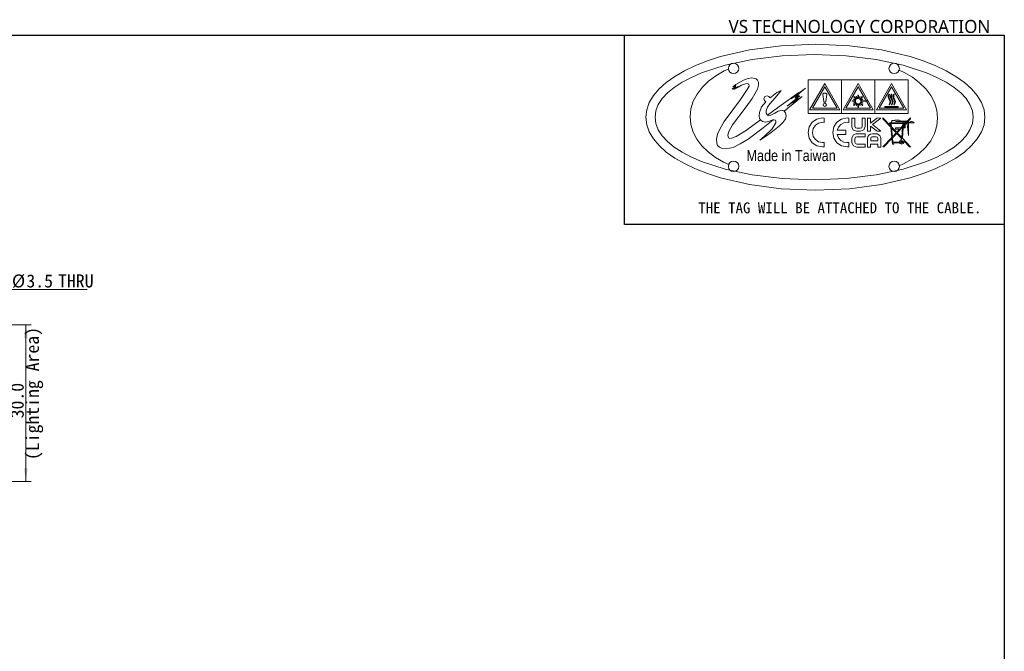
# Model space of a CAD drawing. Header units: millimetres. Extents: x 16 to 409, y 11 to 289.
# Tile 3 of 3: x 220 to 409, y 168 to 289. Entities that reach past the tile are written whole.
import ezdxf

# ---------------------------------------------------------------- set-up
doc = ezdxf.new("R2010")
doc.units = ezdxf.units.MM
doc.linetypes.add('SLD-實線', pattern=[0])
doc.layers.add('00_FORMAT', color=7, linetype='SLD-實線')
doc.styles.add('SLDTEXTSTYLE0', font='MSGOTHIC.TTC')
doc.styles.add('SLDTEXTSTYLE1', font='DEJAVUSANSCONDENSED.TTF')
doc.styles.add('SLDTEXTSTYLE2', font='MEIRYO.TTC')
doc.dimstyles.new('SLDDIMSTYLE0', dxfattribs={"dimtxt": 2.5, "dimasz": 2.5, "dimexe": 0, "dimexo": 0.0625, "dimtad": 1, "dimdec": 1, "dimrnd": 1e-09, "dimzin": 4, "dimdsep": 46, "dimtxsty": 'SLDTEXTSTYLE0', "dimsah": 1, "dimcen": 0.09, "dimadec": 0, "dimazin": 1, "dimtfac": 1, "dimtdec": 1, "dimtofl": 0, "dimtmove": 0, "dimatfit": 3, "dimfxl": 1, "dimfrac": 2, "dimtolj": 1, "dimtzin": 12, "dimarcsym": 0})
doc.dimstyles.new('SLDDIMSTYLE2', dxfattribs={"dimtxt": 2.5, "dimasz": 2.5, "dimexe": 0, "dimexo": 0.0625, "dimtad": 0, "dimtih": 1, "dimtoh": 1, "dimdec": 1, "dimrnd": 1e-09, "dimzin": 12, "dimdsep": 46, "dimtxsty": 'SLDTEXTSTYLE0', "dimblk1": 'NONE', "dimsah": 1, "dimcen": 0, "dimadec": 0, "dimazin": 3, "dimtfac": 1, "dimtdec": 1, "dimtmove": 0, "dimatfit": 3, "dimldrblk": 'NONE', "dimfxl": 1, "dimfrac": 2, "dimtolj": 1, "dimtzin": 12, "dimarcsym": 0})

# ---------------------------------------------------------------- blocks, each defined once
blk = doc.blocks.new('圖塊19')
at = {"color": 7, "linetype": 'SLD-實線', "lineweight": 18}
for p, q in [((15.828828, 27.108973), (21.349398, 28.399786)), ((21.349398, 28.399786), (27.449922, 29.215563)), ((27.449922, 29.215563), (33.9997, 29.5)), ((33.9997, 29.5), (40.549592, 29.21557)), ((40.549592, 29.21557), (46.65017, 28.399813)), ((46.65017, 28.399813), (52.170747, 27.109023)), ((13.32687, 26.303024), (15.828828, 27.108973)), ((16.70598, 25.45071), (21.886791, 26.557093)), ((21.886791, 26.557093), (27.611881, 27.256307)), ((27.611881, 27.256307), (33.7586, 27.5001)), ((33.7586, 27.5001), (39.905418, 27.256294)), ((39.905418, 27.256294), (45.630583, 26.557105)), ((45.630583, 26.557105), (50.811447, 25.450767)), ((52.170747, 27.109023), (54.672696, 26.303085)), ((8.921294, 24.405227), (11.018913, 25.399429)), ((11.018913, 25.399429), (13.32687, 26.303024)), ((12.1921, 23.985408), (16.70598, 25.45071)), ((16.537599, 24.388318), (17.34544, 24.740989)), ((17.32081, 24.863), (17.399391, 25.25213)), ((17.399391, 24.473722), (17.32081, 24.863)), ((17.399391, 25.25213), (17.613703, 25.569921)), ((17.613703, 25.569921), (17.931598, 25.784194)), ((17.931598, 25.784194), (18.32093, 25.86277)), ((18.32093, 25.86277), (18.710049, 25.784278)), ((18.710049, 25.784278), (19.027841, 25.569971)), ((19.027841, 25.569971), (19.242121, 25.252121)), ((19.242121, 25.252121), (19.3207, 24.863)), ((19.3207, 24.863), (19.242124, 24.473722)), ((48.109, 24.863), (48.18758, 25.252125)), ((48.18758, 24.473875), (48.109, 24.863)), ((48.18758, 25.252125), (48.401862, 25.57)), ((48.401862, 25.57), (48.719664, 25.784375)), ((48.719664, 25.784375), (49.1088, 25.863)), ((49.1088, 25.863), (49.498109, 25.784375)), ((49.498109, 25.784375), (49.816, 25.57)), ((49.816, 25.57), (50.030316, 25.252125)), ((50.030316, 25.252125), (50.1089, 24.863)), ((50.1089, 24.863), (50.030316, 24.473875)), ((50.811447, 25.450767), (55.325363, 23.985513)), ((54.672696, 26.303085), (56.980638, 25.3995)), ((56.980638, 25.3995), (59.078235, 24.405306)), ((5.422423, 22.173153), (7.050351, 23.327456)), ((7.050351, 23.327456), (8.921294, 24.405227)), ((8.467801, 22.209435), (10.223587, 23.133239)), ((10.223587, 23.133239), (12.1921, 23.985408)), ((13.505744, 22.403386), (14.925922, 23.462622)), ((14.925922, 23.462622), (16.537599, 24.388318)), ((17.613702, 24.155947), (17.399391, 24.473722)), ((17.931597, 23.941756), (17.613702, 24.155947)), ((18.32093, 23.86323), (17.931597, 23.941756)), ((18.71006, 23.941756), (18.32093, 23.86323)), ((19.027851, 24.155947), (18.71006, 23.941756)), ((19.242124, 24.473722), (19.027851, 24.155947)), ((21.09915, 22.94275), (20.2367, 22.619)), ((21.8023, 23.037), (21.09915, 22.94275)), ((22.6398, 22.828), (21.8023, 23.037)), ((22.917333, 22.589625), (22.6398, 22.828)), ((48.401862, 24.156), (48.18758, 24.473875)), ((48.719664, 23.941625), (48.401862, 24.156)), ((49.1088, 23.863), (48.719664, 23.941625)), ((49.498109, 23.941625), (49.1088, 23.863)), ((49.816, 24.156), (49.498109, 23.941625)), ((50.030316, 24.473875), (49.816, 24.156)), ((50.039272, 24.518222), (51.014219, 24.083083)), ((51.014219, 24.083083), (52.597239, 23.157638)), ((52.597239, 23.157638), (53.991422, 22.1022)), ((55.325363, 23.985513), (57.293888, 23.133365)), ((57.293888, 23.133365), (59.049683, 22.209576)), ((59.078235, 24.405306), (60.949154, 23.327539)), ((60.949154, 23.327539), (62.577058, 22.173237)), ((2.960957, 19.663106), (4.053845, 20.949357)), ((4.053845, 20.949357), (5.422423, 22.173153)), ((5.655734, 20.171043), (6.940073, 21.220026)), ((6.940073, 21.220026), (8.467801, 22.209435)), ((11.322189, 19.940071), (12.297641, 21.224554)), ((12.297641, 21.224554), (13.505744, 22.403386)), ((18.758563, 21.423788), (18.04172, 20.881217)), ((18.04172, 20.881217), (18.765618, 21.314074)), ((18.773335, 21.746316), (18.19659, 21.30596)), ((18.19659, 21.30596), (18.726461, 21.565957)), ((18.377916, 20.835708), (19.209764, 21.363462)), ((18.810421, 21.236463), (18.377916, 20.835708)), ((18.726461, 21.565957), (18.396967, 21.301727)), ((18.396967, 21.301727), (18.758563, 21.423788)), ((18.765618, 21.314074), (18.545838, 21.092883)), ((18.545838, 21.092883), (18.810421, 21.236463)), ((20.2367, 22.619), (18.773335, 21.746316)), ((18.884504, 21.052313), (19.86346, 21.618167)), ((19.209764, 21.363462), (18.884504, 21.052313)), ((20.929022, 20.784862), (19.67437, 18.887671)), ((19.86346, 21.618167), (20.584755, 21.905239)), ((20.584755, 21.905239), (20.971183, 21.957296)), ((21.280817, 21.480699), (20.929022, 20.784862)), ((20.971183, 21.957296), (21.27245, 21.862641)), ((21.27245, 21.862641), (21.280817, 21.480699)), ((21.899153, 19.075883), (22.8825, 20.865)), ((22.8825, 20.865), (23.109811, 21.667)), ((23.097712, 22.22225), (22.917333, 22.589625)), ((23.109811, 21.667), (23.097712, 22.22225)), ((32.133355, 21.048901), (29.329835, 19.033481)), ((30.175795, 19.465991), (32.133355, 21.048901)), ((32.5981, 16.241), (32.5981, 22.641)), ((32.5981, 22.641), (38.9978, 22.641)), ((32.9016, 16.933), (35.79825, 21.94984)), ((35.7982, 21.342), (33.4286, 17.237)), ((38.1675, 17.237), (35.7982, 21.342)), ((35.79825, 21.94984), (38.6938, 16.933)), ((38.9978, 22.641), (38.9978, 16.241)), ((38.9978, 16.241), (38.9978, 22.641)), ((38.9978, 22.641), (45.3976, 22.641)), ((39.3018, 16.933), (42.19845, 21.94984)), ((42.1984, 21.342), (39.8288, 17.237)), ((44.5677, 17.237), (42.1984, 21.342)), ((42.19845, 21.94984), (45.094, 16.933)), ((45.3976, 22.641), (45.3976, 16.241)), ((45.3979, 16.241), (45.3979, 22.641)), ((45.3979, 22.641), (51.7976, 22.641)), ((45.7019, 16.933), (48.5982, 21.94984)), ((48.5982, 21.342), (46.2286, 17.237)), ((48.5982, 21.94984), (51.4941, 16.933)), ((50.9675, 17.237), (48.5982, 21.342)), ((51.7976, 22.641), (51.7976, 16.241)), ((53.991422, 22.1022), (55.176828, 20.930304)), ((55.176828, 20.930304), (56.133518, 19.655485)), ((59.049683, 22.209576), (60.577418, 21.220174)), ((60.577418, 21.220174), (61.861761, 20.171189)), ((62.577058, 22.173237), (63.945611, 20.949437)), ((63.945611, 20.949437), (65.038477, 19.663177)), ((2.160095, 18.321438), (2.960957, 19.663106)), ((3.87855, 17.918481), (4.630116, 19.068518)), ((4.630116, 19.068518), (5.655734, 20.171043)), ((10.599962, 18.563881), (11.322189, 19.940071)), ((19.67437, 18.887671), (18.150551, 16.900079)), ((20.735824, 17.502061), (21.899153, 19.075883)), ((24.321877, 19.447988), (24.147826, 19.027743)), ((24.147826, 19.027743), (24.253968, 18.688328)), ((24.742255, 19.622172), (24.321877, 19.447988)), ((25.100103, 19.501654), (24.742255, 19.622172)), ((25.311637, 19.197781), (25.100103, 19.501654)), ((25.27403, 18.07145), (26.259907, 19.189311)), ((26.641034, 20.230488), (25.311637, 19.197781)), ((26.259907, 19.189311), (27.443117, 20.617351)), ((27.443117, 20.617351), (26.641034, 20.230488)), ((30.802675, 20.267491), (27.422715, 17.822041)), ((27.986716, 16.68296), (31.47401, 19.49844)), ((28.58583, 17.618146), (31.01611, 19.627916)), ((30.70567, 19.149546), (28.58583, 17.618146)), ((29.329835, 19.033481), (30.802675, 20.267491)), ((31.47401, 19.49844), (29.68473, 18.19352)), ((29.68473, 18.19352), (30.70567, 19.149546)), ((30.033626, 19.1305), (30.750822, 19.82159)), ((30.789274, 19.634266), (30.033626, 19.1305)), ((30.750822, 19.82159), (30.175795, 19.465991)), ((30.240353, 19.084992), (30.789274, 19.634266)), ((31.01611, 19.627916), (30.240353, 19.084992)), ((35.4169, 19.936), (35.4042, 19.88)), ((35.4042, 19.88), (35.4042, 19.855)), ((35.4042, 19.855), (35.610575, 18.4961)), ((35.4723, 20.009), (35.4169, 19.936)), ((35.5693, 20.085), (35.4723, 20.009)), ((35.6847, 20.12), (35.5693, 20.085)), ((35.8159, 20.131), (35.6847, 20.12)), ((35.9228, 20.121), (35.8159, 20.131)), ((36.0152, 20.092), (35.9228, 20.121)), ((35.984871, 18.499628), (36.191598, 19.835598)), ((36.097408, 20.037386), (36.0152, 20.092)), ((36.161967, 19.961539), (36.097408, 20.037386)), ((36.187014, 19.908622), (36.161967, 19.961539)), ((36.1916, 19.855), (36.187014, 19.908622)), ((36.191598, 19.835598), (36.1916, 19.855)), ((41.3411, 19.002), (41.3083, 18.919)), ((41.3411, 19.002), (41.3083, 18.919)), ((41.3083, 18.919), (41.7083, 18.755)), ((41.3083, 18.919), (41.7083, 18.755)), ((41.7408, 18.831), (41.3411, 19.002)), ((41.7408, 18.831), (41.3411, 19.002)), ((41.4124, 19.473), (41.3517, 19.412)), ((41.4124, 19.473), (41.3517, 19.412)), ((41.3517, 19.412), (41.823, 18.941)), ((41.3517, 19.412), (41.823, 18.941)), ((41.8833, 18.996), (41.4124, 19.473)), ((41.8833, 18.996), (41.4124, 19.473)), ((41.823, 18.941), (41.7408, 18.831)), ((41.823, 18.941), (41.7408, 18.831)), ((41.8833, 19.5), (41.8068, 19.467)), ((41.8833, 19.5), (41.8068, 19.467)), ((41.8068, 19.467), (41.9764, 19.051)), ((41.8068, 19.467), (41.9764, 19.051)), ((42.053, 19.083), (41.8833, 19.5)), ((42.053, 19.083), (41.8833, 19.5)), ((41.9764, 19.051), (41.8833, 18.996)), ((41.9764, 19.051), (41.8833, 18.996)), ((42.1571, 19.1), (42.053, 19.083)), ((42.1571, 19.1), (42.053, 19.083)), ((42.2389, 19.736), (42.1571, 19.736)), ((42.1571, 19.736), (42.1571, 19.1)), ((42.2389, 19.736), (42.1571, 19.736)), ((42.1571, 19.736), (42.1571, 19.1)), ((42.2389, 19.1), (42.2389, 19.736)), ((42.2389, 19.1), (42.2389, 19.736)), ((42.3328, 19.083), (42.2389, 19.1)), ((42.3328, 19.083), (42.2389, 19.1)), ((42.4964, 19.483), (42.3328, 19.083)), ((42.4964, 19.483), (42.3328, 19.083)), ((42.4142, 19.056), (42.5786, 19.451)), ((42.4142, 19.056), (42.5786, 19.451)), ((42.524, 18.985), (42.4142, 19.056)), ((42.524, 18.985), (42.4142, 19.056)), ((42.5786, 19.451), (42.4964, 19.483)), ((42.5786, 19.451), (42.4964, 19.483)), ((42.984, 19.44), (42.524, 18.985)), ((42.984, 19.44), (42.524, 18.985)), ((42.5899, 18.925), (43.0443, 19.385)), ((42.5899, 18.925), (43.0443, 19.385)), ((42.656233, 18.837266), (42.5899, 18.925)), ((42.656233, 18.837266), (42.5899, 18.925)), ((43.044288, 19.00166), (42.656233, 18.837266)), ((43.044288, 19.00166), (42.656233, 18.837266)), ((42.688336, 18.760714), (43.077096, 18.924755)), ((42.688336, 18.760714), (43.077096, 18.924755)), ((43.0443, 19.385), (42.984, 19.44)), ((43.0443, 19.385), (42.984, 19.44)), ((43.077096, 18.924755), (43.044288, 19.00166)), ((43.077096, 18.924755), (43.044288, 19.00166)), ((47.984497, 19.257224), (47.985853, 19.601005)), ((48.17212, 18.879576), (47.984497, 19.257224)), ((47.985853, 19.601005), (48.118145, 19.947786)), ((48.118563, 19.579625), (48.116823, 19.287672)), ((48.116823, 19.287672), (48.2758, 18.969)), ((48.118145, 19.947786), (48.2317, 19.879)), ((48.2317, 19.879), (48.118563, 19.579625)), ((48.314548, 18.552942), (48.17212, 18.879576)), ((48.2758, 18.969), (48.450534, 18.579703)), ((48.433401, 19.60136), (48.563267, 19.948141)), ((48.433936, 19.257579), (48.433401, 19.60136)), ((48.622886, 18.879931), (48.433936, 19.257579)), ((48.563267, 19.948141), (48.6818, 19.879)), ((48.566971, 19.579625), (48.566508, 19.287608)), ((48.566508, 19.287608), (48.72625, 18.968835)), ((48.6818, 19.879), (48.566971, 19.579625)), ((48.764157, 18.553297), (48.622886, 18.879931)), ((48.72625, 18.968835), (48.900103, 18.579843)), ((48.881347, 19.601005), (49.013153, 19.947786)), ((48.881441, 19.257224), (48.881347, 19.601005)), ((49.072067, 18.879576), (48.881441, 19.257224)), ((49.013153, 19.947786), (49.1271, 19.879)), ((49.016413, 19.579625), (49.016358, 19.287672)), ((49.016358, 19.287672), (49.1761, 18.969)), ((49.1271, 19.879), (49.016413, 19.579625)), ((49.214005, 18.552942), (49.072067, 18.879576)), ((49.1761, 18.969), (49.347952, 18.579703)), ((56.133518, 19.655485), (56.841554, 18.291278)), ((61.861761, 20.171189), (62.887382, 19.06865)), ((62.887382, 19.06865), (63.638949, 17.918586)), ((65.038477, 19.663177), (65.839322, 18.321492)), ((1.667597, 16.93139), (2.160095, 18.321438)), ((3.416368, 16.726965), (3.87855, 17.918481)), ((9.99749, 15.59216), (10.151537, 17.109929)), ((10.151537, 17.109929), (10.599962, 18.563881)), ((18.129154, 14.022271), (20.735824, 17.502061)), ((23.697946, 17.462868), (23.255653, 16.37204)), ((24.526003, 18.47353), (23.697946, 17.462868)), ((24.253968, 18.688328), (24.526003, 18.47353)), ((24.535537, 16.779491), (24.802043, 17.408438)), ((24.802043, 17.408438), (25.27403, 18.07145)), ((27.422715, 17.822041), (24.811386, 15.923814)), ((33.4286, 17.237), (38.1675, 17.237)), ((35.586257, 18.091631), (35.496078, 17.871145)), ((35.496078, 17.871145), (35.586257, 17.650659)), ((35.8037, 18.183), (35.586257, 18.091631)), ((35.586257, 17.650659), (35.8037, 17.55929)), ((35.610575, 18.4961), (35.621864, 18.471053)), ((35.621864, 18.471053), (35.652555, 18.430483)), ((35.652555, 18.430483), (35.684658, 18.406142)), ((35.684658, 18.406142), (35.759447, 18.371922)), ((35.759447, 18.371922), (35.849052, 18.371922)), ((36.02206, 18.091518), (35.8037, 18.183)), ((35.8037, 17.55929), (36.022069, 17.650659)), ((35.849052, 18.371922), (35.911141, 18.397675)), ((35.911141, 18.397675), (35.952416, 18.429425)), ((35.952416, 18.429425), (35.979933, 18.471053)), ((35.979933, 18.471053), (35.984871, 18.499628)), ((36.11238, 17.871145), (36.02206, 18.091518)), ((36.022069, 17.650659), (36.11238, 17.871145)), ((39.8288, 17.237), (44.5677, 17.237)), ((41.6808, 18.651), (41.0455, 18.651)), ((41.0455, 18.651), (41.0455, 18.569)), ((41.6808, 18.651), (41.0455, 18.651)), ((41.0455, 18.651), (41.0455, 18.569)), ((41.0455, 18.569), (41.6808, 18.569)), ((41.0455, 18.569), (41.6808, 18.569)), ((41.696675, 18.432123), (41.308268, 18.267729)), ((41.696675, 18.432123), (41.308268, 18.267729)), ((41.308268, 18.267729), (41.341076, 18.190824)), ((41.308268, 18.267729), (41.341076, 18.190824)), ((41.790161, 18.256793), (41.335784, 17.807355)), ((41.790161, 18.256793), (41.335784, 17.807355)), ((41.335784, 17.807355), (41.395757, 17.747383)), ((41.335784, 17.807355), (41.395757, 17.747383)), ((41.341076, 18.190824), (41.730189, 18.355571)), ((41.341076, 18.190824), (41.730189, 18.355571)), ((41.395757, 17.747383), (41.850839, 18.196468)), ((41.395757, 17.747383), (41.850839, 18.196468)), ((41.7083, 18.755), (41.6808, 18.651)), ((41.7083, 18.755), (41.6808, 18.651)), ((41.6808, 18.569), (41.696675, 18.432123)), ((41.6808, 18.569), (41.696675, 18.432123)), ((41.730189, 18.355571), (41.790161, 18.256793)), ((41.730189, 18.355571), (41.790161, 18.256793)), ((41.943619, 18.125207), (41.795805, 17.753027)), ((41.943619, 18.125207), (41.795805, 17.753027)), ((41.795805, 17.753027), (41.872358, 17.719866)), ((41.795805, 17.753027), (41.872358, 17.719866)), ((41.850839, 18.196468), (41.943619, 18.125207)), ((41.850839, 18.196468), (41.943619, 18.125207)), ((41.872358, 17.719866), (42.020172, 18.092046)), ((41.872358, 17.719866), (42.020172, 18.092046)), ((42.020172, 18.092046), (42.157049, 18.05959)), ((42.020172, 18.092046), (42.157049, 18.05959)), ((42.157049, 18.05959), (42.1571, 17.44)), ((42.157049, 18.05959), (42.1571, 17.44)), ((42.1571, 17.44), (42.2389, 17.44)), ((42.1571, 17.44), (42.2389, 17.44)), ((42.2389, 18.06), (42.365194, 18.087164)), ((42.2389, 18.06), (42.365194, 18.087164)), ((42.2389, 17.44), (42.2389, 18.06)), ((42.2389, 17.44), (42.2389, 18.06)), ((42.365194, 18.087164), (42.513008, 17.720276)), ((42.365194, 18.087164), (42.513008, 17.720276)), ((42.442099, 18.119972), (42.557104, 18.201816)), ((42.442099, 18.119972), (42.557104, 18.201816)), ((42.589913, 17.753437), (42.442099, 18.119972)), ((42.589913, 17.753437), (42.442099, 18.119972)), ((42.513008, 17.720276), (42.589913, 17.753437)), ((42.513008, 17.720276), (42.589913, 17.753437)), ((42.557104, 18.201816), (43.017478, 17.747792)), ((42.557104, 18.201816), (43.017478, 17.747792)), ((42.617077, 18.268138), (42.67211, 18.35598)), ((42.617077, 18.268138), (42.67211, 18.35598)), ((43.077098, 17.807764), (42.617077, 18.268138)), ((43.077098, 17.807764), (42.617077, 18.268138)), ((42.67211, 18.35598), (43.071454, 18.191233)), ((42.67211, 18.35598), (43.071454, 18.191233)), ((42.7155, 18.651), (42.688336, 18.760714)), ((42.7155, 18.651), (42.688336, 18.760714)), ((42.699274, 18.437824), (42.7212, 18.569)), ((42.699274, 18.437824), (42.7212, 18.569)), ((43.104262, 18.268138), (42.699274, 18.437824)), ((43.104262, 18.268138), (42.699274, 18.437824)), ((43.9206, 18.651), (42.7155, 18.651)), ((43.9206, 18.651), (42.7155, 18.651)), ((42.7212, 18.569), (43.9206, 18.569)), ((42.7212, 18.569), (43.9206, 18.569)), ((43.017478, 17.747792), (43.077098, 17.807764)), ((43.017478, 17.747792), (43.077098, 17.807764)), ((43.071454, 18.191233), (43.104262, 18.268138)), ((43.071454, 18.191233), (43.104262, 18.268138)), ((43.9206, 18.569), (43.9206, 18.651)), ((43.9206, 18.569), (43.9206, 18.651)), ((46.2286, 17.237), (50.9675, 17.237)), ((47.3364, 17.559), (49.8641, 17.559)), ((47.3364, 17.426), (47.3364, 17.559)), ((49.8641, 17.426), (47.3364, 17.426)), ((48.118145, 17.920375), (48.280467, 18.244003)), ((48.2268, 17.841), (48.118145, 17.920375)), ((48.41465, 18.215625), (48.2268, 17.841)), ((48.280467, 18.244003), (48.314548, 18.552942)), ((48.450534, 18.579703), (48.41465, 18.215625)), ((48.567853, 17.92073), (48.728587, 18.244358)), ((48.676861, 17.841355), (48.567853, 17.92073)), ((48.862951, 18.215918), (48.676861, 17.841355)), ((48.728587, 18.244358), (48.764157, 18.553297)), ((48.900103, 18.579843), (48.862951, 18.215918)), ((49.018445, 17.920375), (49.17887, 18.244003)), ((49.1271, 17.841), (49.018445, 17.920375)), ((49.311162, 18.215625), (49.1271, 17.841)), ((49.17887, 18.244003), (49.214005, 18.552942)), ((49.347952, 18.579703), (49.311162, 18.215625)), ((49.8641, 17.559), (49.8641, 17.426)), ((56.841554, 18.291278), (57.280998, 16.851218)), ((63.638949, 17.918586), (64.101132, 16.727026)), ((65.839322, 18.321492), (66.331808, 16.931421)), ((1.4998, 15.5), (1.667597, 16.93139)), ((1.667597, 14.068602), (1.4998, 15.5)), ((3.2589, 15.5), (3.416368, 16.726965)), ((3.416368, 14.273086), (3.2589, 15.5)), ((10.148402, 14.089782), (9.99749, 15.59216)), ((18.150551, 16.900079), (16.49126, 14.665631)), ((23.255653, 16.37204), (23.214935, 15.76506)), ((23.214935, 15.76506), (23.3117, 15.283063)), ((23.3117, 15.283063), (23.499806, 14.970401)), ((24.537474, 16.279077), (24.535537, 16.779491)), ((24.736225, 15.955404), (24.537474, 16.279077)), ((24.811386, 15.923814), (24.736225, 15.955404)), ((25.071963, 15.814293), (24.811386, 15.923814)), ((25.48486, 15.861565), (25.071963, 15.814293)), ((26.251396, 16.26598), (25.48486, 15.861565)), ((26.87268, 16.66378), (26.251396, 16.26598)), ((27.582728, 16.82006), (26.87268, 16.66378)), ((27.97668, 16.694736), (27.582728, 16.82006)), ((27.838072, 14.564994), (28.269622, 15.201387)), ((27.986716, 16.68296), (27.97668, 16.694736)), ((28.2986, 16.317), (27.986716, 16.68296)), ((28.269622, 15.201387), (28.422506, 15.776111)), ((28.422506, 15.776111), (28.2986, 16.317)), ((38.9978, 16.241), (32.5981, 16.241)), ((38.6938, 16.933), (32.9016, 16.933)), ((34.2963, 15.136469), (33.41245, 14.5405)), ((35.3786, 15.355), (34.2963, 15.136469)), ((35.6753, 15.339), (35.3786, 15.355)), ((35.675255, 14.498042), (35.6753, 15.339)), ((39.023249, 15.136235), (38.139421, 14.540285)), ((45.3976, 16.241), (38.9978, 16.241)), ((40.105712, 15.354758), (39.023249, 15.136235)), ((45.094, 16.933), (39.3018, 16.933)), ((40.3837, 15.341), (40.105712, 15.354758)), ((40.383708, 14.500535), (40.3837, 15.341)), ((40.998252, 15.284608), (41.009893, 15.348108)), ((41.000721, 13.651248), (40.998252, 15.284608)), ((41.0099, 15.348), (41.5722, 15.348)), ((41.5722, 15.348), (41.581372, 15.208653)), ((41.581372, 15.208653), (41.582078, 13.770733)), ((42.972372, 13.746392), (42.972725, 15.197012)), ((42.972725, 15.197012), (42.9728, 15.348)), ((42.9728, 15.348), (43.5517, 15.348)), ((43.5517, 15.348), (43.557344, 15.211475)), ((43.557344, 15.211475), (43.557344, 13.712175)), ((44.019, 12.803), (44.019, 15.346)), ((44.019, 15.346), (44.593, 15.346)), ((44.593, 15.346), (44.593, 14.387)), ((44.756689, 14.511178), (45.773039, 15.307748)), ((46.5611, 15.33), (44.9683, 14.075)), ((51.7976, 16.241), (45.3979, 16.241)), ((51.4941, 16.933), (45.7019, 16.933)), ((45.773039, 15.307748), (45.879225, 15.353256)), ((45.879225, 15.353256), (46.5611, 15.33)), ((48.455756, 13.793246), (46.920466, 15.408616)), ((46.920466, 15.408616), (46.9205, 15.209)), ((46.9205, 15.209), (48.47342, 13.57353)), ((52.2531, 15.409), (50.9083, 13.994)), ((51.0988, 13.994), (52.25309, 15.20932)), ((52.25309, 15.20932), (52.2531, 15.409)), ((57.43191, 15.34884), (57.277863, 13.831056)), ((57.280998, 16.851218), (57.43191, 15.34884)), ((64.101132, 16.727026), (64.2586, 15.5)), ((64.2586, 15.5), (64.101132, 14.273093)), ((66.331808, 16.931421), (66.4996, 15.5)), ((66.4996, 15.5), (66.331808, 14.06861)), ((2.160095, 12.678548), (1.667597, 14.068602)), ((3.87855, 13.081608), (3.416368, 14.273086)), ((10.587846, 12.649722), (10.148402, 14.089782)), ((15.726786, 13.34389), (15.259671, 12.22287)), ((16.49126, 14.665631), (15.726786, 13.34389)), ((17.336817, 12.632552), (18.129154, 14.022271)), ((23.499806, 14.970401), (20.789095, 12.999931)), ((21.085611, 11.320362), (23.99902, 13.46348)), ((23.499806, 14.970401), (23.525874, 14.927071)), ((23.525874, 14.927071), (23.837382, 14.69811)), ((23.837382, 14.69811), (24.493327, 14.566965)), ((23.99902, 13.46348), (25.887937, 14.988504)), ((25.710977, 13.270777), (24.182441, 11.784573)), ((24.493327, 14.566965), (25.018832, 14.664949)), ((25.018832, 14.664949), (25.672792, 14.943114)), ((25.535917, 12.542865), (27.125977, 13.839097)), ((25.672792, 14.943114), (25.887937, 14.988504)), ((26.432803, 14.420254), (25.710977, 13.270777)), ((25.887937, 14.988504), (26.033241, 15.019159)), ((26.033241, 15.019159), (26.331512, 14.904837)), ((26.331512, 14.904837), (26.444946, 14.718224)), ((26.444946, 14.718224), (26.432803, 14.420254)), ((27.125977, 13.839097), (27.838072, 14.564994)), ((32.816525, 13.656531), (32.598, 12.574)), ((33.41245, 14.5405), (32.816525, 13.656531)), ((33.4323, 12.574), (33.585196, 13.331637)), ((33.585196, 13.331637), (34.002211, 13.950401)), ((34.002211, 13.950401), (34.620838, 14.36762)), ((34.620838, 14.36762), (35.37857, 14.52062)), ((35.37857, 14.52062), (35.675255, 14.498042)), ((37.543591, 13.656336), (37.325122, 12.573818)), ((38.139421, 14.540285), (37.543591, 13.656336)), ((38.2039, 12.991), (38.450656, 13.598896)), ((38.450656, 13.598896), (38.876998, 14.083595)), ((38.876998, 14.083595), (39.442246, 14.40432)), ((39.442246, 14.40432), (40.10572, 14.52029)), ((40.10572, 14.52029), (40.383708, 14.500535)), ((41.265525, 13.037945), (41.000721, 13.651248)), ((41.582078, 13.770733), (41.672697, 13.469903)), ((41.672697, 13.469903), (41.972602, 13.379151)), ((41.972602, 13.379151), (42.606542, 13.379504)), ((42.606542, 13.379504), (42.881267, 13.470344)), ((42.881267, 13.470344), (42.972372, 13.746392)), ((43.557344, 13.712175), (43.299381, 13.050897)), ((44.593, 14.387), (44.756689, 14.511178)), ((44.6911, 13.689), (44.6, 13.75)), ((44.6, 13.75), (44.6, 12.803)), ((45.743, 12.858), (44.6911, 13.689)), ((44.9683, 14.075), (46.5502, 12.819)), ((48.4427, 14.451), (48.2018, 14.451)), ((48.2018, 14.451), (48.2018, 14.321)), ((48.2018, 14.321), (48.4106, 14.321)), ((48.4106, 14.321), (48.455756, 13.793246)), ((48.6727, 14.674), (48.4427, 14.451)), ((48.47342, 13.57353), (48.640284, 11.60468)), ((48.599, 13.644), (48.5411, 14.321)), ((48.5411, 14.321), (50.7608, 14.321)), ((49.5861, 12.602), (48.599, 13.644)), ((48.61694, 13.42358), (49.492885, 12.502832)), ((48.759814, 11.73025), (48.61694, 13.42358)), ((48.672679, 14.51472), (50.8684, 14.451)), ((48.9496, 14.886), (48.6727, 14.886)), ((48.6727, 14.886), (48.6727, 14.674)), ((48.9496, 14.806), (48.9496, 14.886)), ((49.0964, 14.851), (48.9496, 14.806)), ((49.2104, 14.877), (49.0964, 14.851)), ((50.0884, 14.962), (49.2104, 14.962)), ((49.2104, 14.962), (49.2104, 14.877)), ((49.3412, 14.708), (51.536898, 14.831999)), ((51.878, 14.708), (49.3412, 14.708)), ((50.3258, 13.482), (49.3589, 13.482)), ((49.3589, 13.482), (49.3589, 13.19)), ((49.6813, 12.502), (50.7051, 13.579)), ((50.08841, 14.892718), (50.0884, 14.962)), ((50.559015, 14.749843), (50.08841, 14.892718)), ((50.7216, 13.795), (50.3258, 13.379)), ((50.3258, 13.379), (50.3258, 13.482)), ((50.7051, 13.579), (50.5555, 11.582)), ((50.812309, 14.550524), (50.559015, 14.749843)), ((50.6754, 11.455), (50.8268, 13.482)), ((50.7608, 14.321), (50.7216, 13.795)), ((50.8003, 14.451), (50.868386, 14.513794)), ((50.8684, 14.451), (50.8003, 14.451)), ((51.0081, 14.694457), (50.812309, 14.550524)), ((50.8268, 13.482), (51.2371, 13.482)), ((50.8363, 13.612), (50.844767, 13.728064)), ((51.1072, 13.612), (50.8363, 13.612)), ((50.844767, 13.728064), (50.975647, 13.865647)), ((50.8656, 13.994), (50.8899, 14.322)), ((50.9083, 13.994), (50.8656, 13.994)), ((50.8899, 14.322), (51.0081, 14.287)), ((50.975647, 13.865647), (51.1072, 13.865)), ((51.2113, 14.490552), (51.0081, 14.694457)), ((51.0081, 14.287), (51.2113, 14.490552)), ((51.2371, 13.994), (51.0988, 13.994)), ((51.1072, 13.865), (51.1072, 13.612)), ((51.1453, 14.451), (51.145316, 14.66831)), ((52.919099, 14.451615), (51.1453, 14.451)), ((51.145316, 14.66831), (51.324174, 14.72546)), ((51.2371, 13.482), (51.2371, 13.994)), ((51.324174, 14.72546), (51.406018, 14.745216)), ((51.406018, 14.745216), (51.406, 14.577)), ((51.406, 14.577), (52.2841, 14.577)), ((51.536898, 14.831999), (51.878, 12.012)), ((51.878, 12.012), (51.878, 14.708)), ((52.2841, 14.577), (52.2841, 14.761)), ((52.2841, 14.761), (52.696849, 14.632942)), ((52.696849, 14.632942), (52.919099, 14.451615)), ((57.277863, 13.831056), (56.829438, 12.37707)), ((64.101132, 14.273093), (63.638949, 13.081619)), ((66.331808, 14.06861), (65.839322, 12.678562)), ((2.960957, 11.336875), (2.160095, 12.678548)), ((4.053845, 10.050622), (2.960957, 11.336875)), ((4.630116, 11.931598), (3.87855, 13.081608)), ((5.655734, 10.829088), (4.630116, 11.931598)), ((11.295882, 11.285515), (10.587846, 12.649722)), ((15.259671, 12.22287), (15.054428, 11.291358)), ((17.19144, 12.003226), (17.336817, 12.632552)), ((17.333995, 11.551071), (17.19144, 12.003226)), ((17.56784, 11.439695), (17.333995, 11.551071)), ((17.905059, 11.4546), (17.56784, 11.439695)), ((18.796038, 11.777822), (17.905059, 11.4546)), ((20.789095, 12.999931), (18.796038, 11.777822)), ((23.327267, 11.112487), (24.444867, 11.803577)), ((24.182441, 11.784573), (23.327267, 11.112487)), ((24.444867, 11.803577), (25.535917, 12.542865)), ((32.598, 12.574), (32.816518, 11.491685)), ((32.816518, 11.491685), (33.41243, 10.60784)), ((33.585195, 11.816266), (33.4323, 12.574)), ((34.002212, 11.197375), (33.585195, 11.816266)), ((37.325122, 12.573818), (37.543591, 11.491503)), ((37.543591, 11.491503), (38.139421, 10.607658)), ((38.450634, 11.549394), (38.20388, 12.15729)), ((38.20388, 12.15729), (39.8277, 12.157)), ((39.8277, 12.991), (38.2039, 12.991)), ((38.876976, 11.064694), (38.450634, 11.549394)), ((39.8277, 12.157), (39.8277, 12.991)), ((41.005755, 10.609846), (41.011047, 11.547174)), ((41.011047, 11.547174), (41.283302, 12.096139)), ((41.8936, 12.794), (41.265525, 13.037945)), ((41.283302, 12.096139), (41.851362, 12.331044)), ((41.679371, 11.657601), (41.582886, 11.384992)), ((41.582886, 11.384992), (41.5833, 10.714)), ((41.95683, 11.747647), (41.679371, 11.657601)), ((41.851362, 12.331044), (43.472722, 12.332455)), ((42.6369, 12.794), (41.8936, 12.794)), ((43.4198, 11.748), (41.95683, 11.747647)), ((43.299381, 13.050897), (42.6369, 12.794)), ((43.5507, 11.748), (43.4198, 11.748)), ((43.472722, 12.332455), (43.5507, 12.326)), ((43.5507, 12.326), (43.5507, 11.748)), ((44.0121, 9.907), (44.012453, 11.39431)), ((44.012453, 11.39431), (44.08147, 11.776423)), ((44.6, 12.803), (44.019, 12.803)), ((44.08147, 11.776423), (44.27461, 12.073406)), ((44.27461, 12.073406), (44.572591, 12.265349)), ((44.572591, 12.265349), (44.956131, 12.332344)), ((44.6086, 11.473), (44.6051, 10.949)), ((44.70665, 11.668875), (44.6086, 11.473)), ((44.9166, 11.747), (44.70665, 11.668875)), ((45.6715, 11.747), (44.9166, 11.747)), ((44.956131, 12.332344), (45.8553, 12.308)), ((45.900612, 11.652625), (45.6715, 11.747)), ((45.8813, 12.797), (45.743, 12.858)), ((45.8553, 12.308), (46.373288, 12.018875)), ((46.5389, 12.794), (45.8813, 12.797)), ((45.9873, 11.418), (45.900612, 11.652625)), ((45.9869, 10.992), (45.9873, 11.418)), ((46.373288, 12.018875), (46.5732, 11.453)), ((46.5502, 12.819), (46.5389, 12.794)), ((46.5732, 11.453), (46.5736, 9.88)), ((48.640284, 11.60468), (46.920494, 9.79317)), ((47.1025, 9.793), (48.65542, 11.42071)), ((48.65542, 11.42071), (48.720331, 10.645659)), ((49.492885, 12.502832), (48.759814, 11.73025)), ((48.7754, 11.547), (49.586082, 12.401426)), ((48.8438, 10.715), (48.7754, 11.547)), ((49.3589, 13.19), (50.1456, 13.19)), ((49.586082, 12.401426), (50.541755, 11.398126)), ((50.1456, 13.19), (49.5861, 12.602)), ((50.5555, 11.582), (49.6813, 12.502)), ((50.541755, 11.398126), (50.5266, 11.202)), ((52.2531, 9.793), (50.6754, 11.455)), ((56.829438, 12.37707), (56.107211, 11.000837)), ((62.887382, 11.931612), (61.861761, 10.829105)), ((63.638949, 13.081619), (62.887382, 11.931612)), ((65.038477, 11.336894), (63.945611, 10.050643)), ((65.839322, 12.678562), (65.038477, 11.336894)), ((5.422423, 8.826825), (4.053845, 10.050622)), ((6.940073, 9.780112), (5.655734, 10.829088)), ((8.467801, 8.790701), (6.940073, 9.780112)), ((12.252573, 10.010696), (11.295882, 11.285515)), ((13.437978, 8.8388), (12.252573, 10.010696)), ((15.054428, 11.291358), (15.07557, 10.538141)), ((15.07557, 10.538141), (15.260541, 10.094475)), ((15.260541, 10.094475), (15.623213, 9.748142)), ((15.623213, 9.748142), (16.143511, 9.521996)), ((16.143511, 9.521996), (16.80136, 9.438891)), ((16.80136, 9.438891), (16.838, 9.439)), ((16.838, 9.439), (18.23041, 9.70958)), ((18.23041, 9.70958), (19.604234, 10.370939)), ((19.604234, 10.370939), (21.085611, 11.320362)), ((33.41243, 10.60784), (34.296275, 10.011928)), ((34.620848, 10.780047), (34.002212, 11.197375)), ((34.296275, 10.011928), (35.37859, 9.79341)), ((35.3786, 10.627), (34.620848, 10.780047)), ((35.37859, 9.79341), (35.675275, 9.808932)), ((35.6753, 10.65), (35.3786, 10.627)), ((35.675275, 9.808932), (35.6753, 10.65)), ((38.139421, 10.607658), (39.023249, 10.011746)), ((39.442225, 10.74397), (38.876976, 11.064694)), ((39.023249, 10.011746), (40.105712, 9.793228)), ((40.1057, 10.628), (39.442225, 10.74397)), ((40.3837, 10.647), (40.1057, 10.628)), ((40.105712, 9.793228), (40.3837, 9.806987)), ((40.3837, 9.807), (40.3837, 10.647)), ((41.286168, 10.003774), (41.005755, 10.609846)), ((41.9198, 9.772353), (41.286168, 10.003774)), ((41.5833, 10.714), (41.679312, 10.446625)), ((41.679312, 10.446625), (41.9494, 10.357)), ((43.4191, 9.772), (41.9198, 9.772353)), ((41.9494, 10.357), (43.41237, 10.357)), ((43.41237, 10.357), (43.5507, 10.357)), ((43.5507, 9.772), (43.4191, 9.772)), ((43.5507, 10.357), (43.5507, 9.772)), ((44.0121, 9.78), (44.0121, 9.907)), ((44.6002, 9.78), (44.0121, 9.78)), ((45.9933, 10.345), (44.6002, 10.345)), ((44.6002, 10.345), (44.6002, 9.78)), ((44.6051, 10.949), (45.9792, 10.949)), ((45.9792, 10.949), (45.9869, 10.992)), ((45.9933, 9.78), (45.9933, 10.345)), ((46.5683, 9.7799), (45.9933, 9.78)), ((46.5736, 9.88), (46.5683, 9.78)), ((46.920494, 9.79317), (47.1025, 9.793)), ((48.720331, 10.645659), (48.776422, 10.585687)), ((48.776422, 10.585687), (48.7764, 10.32)), ((48.7764, 10.32), (49.0456, 10.32)), ((50.113769, 10.714725), (48.8438, 10.715)), ((49.0456, 10.32), (49.0456, 10.585)), ((49.0456, 10.585), (50.1456, 10.585)), ((50.111343, 10.757589), (50.1106, 10.758)), ((50.1106, 10.758), (50.1106, 10.756)), ((50.1106, 10.756), (50.1113, 10.756)), ((50.2419, 11.073), (50.1113, 10.758)), ((50.1113, 10.756), (50.113769, 10.714725)), ((50.1456, 10.585), (50.241908, 10.442478)), ((50.5266, 11.202), (50.2419, 11.073)), ((50.241908, 10.442478), (50.556938, 10.310892)), ((50.3004, 10.758), (50.37413, 10.938975)), ((50.300431, 10.755352), (50.3004, 10.758)), ((50.376631, 10.576494), (50.300431, 10.755352)), ((50.37413, 10.938975), (50.3766, 10.939)), ((50.3766, 10.939), (50.5569, 11.013)), ((50.5569, 10.501), (50.376631, 10.576494)), ((50.5569, 10.935), (50.378395, 10.757553)), ((50.378395, 10.757553), (50.5569, 10.579401)), ((50.5569, 11.013), (50.5569, 11.012)), ((50.5569, 11.012), (50.5569, 11.013)), ((50.5569, 11.013), (50.736111, 10.938564)), ((50.735405, 10.757553), (50.5569, 10.935)), ((50.5569, 10.579401), (50.735405, 10.757553)), ((50.7361, 10.577), (50.5569, 10.501)), ((50.556938, 10.310892), (50.871968, 10.442478)), ((50.8127, 10.758), (50.7361, 10.577)), ((50.736111, 10.938564), (50.812664, 10.757589)), ((50.871968, 10.442478), (51.002495, 10.757861)), ((51.002495, 10.757861), (50.949931, 10.968116)), ((50.949931, 10.968116), (52.0703, 9.793)), ((52.0703, 9.793), (52.2531, 9.793)), ((55.131759, 9.716315), (53.923656, 8.537461)), ((56.107211, 11.000837), (55.131759, 9.716315)), ((60.577418, 9.780129), (59.049683, 8.790719)), ((61.861761, 10.829105), (60.577418, 9.780129)), ((63.945611, 10.050643), (62.577058, 8.826847)), ((7.050351, 7.672522), (5.422423, 8.826825)), ((8.921294, 6.594752), (7.050351, 7.672522)), ((10.223587, 7.866889), (8.467801, 8.790701)), ((12.1921, 7.014709), (10.223587, 7.866889)), ((14.832161, 7.783362), (13.437978, 8.8388)), ((16.415181, 6.857917), (14.832161, 7.783362)), ((53.923656, 8.537461), (52.503478, 7.47823)), ((57.293888, 7.866906), (55.325363, 7.014724)), ((59.049683, 8.790719), (57.293888, 7.866906)), ((60.949154, 7.672544), (59.078235, 6.594773)), ((62.577058, 8.826847), (60.949154, 7.672544)), ((11.018913, 5.600552), (8.921294, 6.594752)), ((16.70598, 5.549371), (12.1921, 7.014709)), ((17.390405, 6.422655), (16.415181, 6.857917)), ((17.32081, 6.078), (17.399386, 6.46713)), ((17.399386, 5.688668), (17.32081, 6.078)), ((17.399386, 6.46713), (17.613659, 6.784921)), ((17.613659, 5.370773), (17.399386, 5.688668)), ((17.613659, 6.784921), (17.93145, 6.999194)), ((17.93145, 6.999194), (18.32058, 7.07777)), ((18.32058, 7.07777), (18.709901, 6.999278)), ((18.709901, 6.999278), (19.027797, 6.784971)), ((19.027797, 6.784971), (19.242115, 6.467121)), ((19.242119, 5.688667), (19.027807, 5.370772)), ((19.242115, 6.467121), (19.3207, 6.078)), ((19.3207, 6.078), (19.242119, 5.688667)), ((48.109, 6.078), (48.18758, 6.467125)), ((48.18758, 5.688875), (48.109, 6.078)), ((48.18758, 6.467125), (48.401862, 6.785)), ((48.401862, 5.371), (48.18758, 5.688875)), ((48.401862, 6.785), (48.719664, 6.999375)), ((48.719664, 6.999375), (49.1088, 7.078)), ((49.1088, 7.078), (49.498109, 6.999375)), ((49.498109, 6.999375), (49.816, 6.785)), ((49.816, 6.785), (50.030316, 6.467125)), ((50.030316, 5.688875), (49.816, 5.371)), ((50.030316, 6.467125), (50.1089, 6.078)), ((50.1089, 6.078), (50.030316, 5.688875)), ((50.891801, 6.552581), (50.084246, 6.200081)), ((55.325363, 7.014724), (50.811447, 5.549382)), ((52.503478, 7.47823), (50.891801, 6.552581)), ((59.078235, 6.594773), (56.980638, 5.600571)), ((13.32687, 4.69696), (11.018913, 5.600552)), ((15.828828, 3.891013), (13.32687, 4.69696)), ((21.349398, 2.600207), (15.828828, 3.891013)), ((21.886791, 4.44295), (16.70598, 5.549371)), ((17.93145, 5.156461), (17.613659, 5.370773)), ((18.32058, 5.07788), (17.93145, 5.156461)), ((18.709912, 5.156461), (18.32058, 5.07788)), ((19.027807, 5.370772), (18.709912, 5.156461)), ((27.611881, 3.743706), (21.886791, 4.44295)), ((45.630583, 4.442956), (39.905418, 3.743708)), ((50.811447, 5.549382), (45.630583, 4.442956)), ((52.170747, 3.891027), (46.65017, 2.600214)), ((48.719664, 5.156625), (48.401862, 5.371)), ((49.1088, 5.078), (48.719664, 5.156625)), ((49.498109, 5.156625), (49.1088, 5.078)), ((49.816, 5.371), (49.498109, 5.156625)), ((54.672696, 4.696976), (52.170747, 3.891027)), ((56.980638, 5.600571), (54.672696, 4.696976)), ((27.449922, 1.784435), (21.349398, 2.600207)), ((33.7586, 3.4999), (27.611881, 3.743706)), ((39.905418, 3.743708), (33.7586, 3.4999)), ((46.65017, 2.600214), (40.549592, 1.784437)), ((33.9997, 1.5), (27.449922, 1.784435)), ((40.549592, 1.784437), (33.9997, 1.5))]:
    blk.add_line(p, q, dxfattribs=at)
blk = doc.blocks.new('圖塊21')
at = {"color": 7, "linetype": 'Continuous', "xscale": 0.5, "yscale": 0.5, "zscale": 0.5}
blk.add_blockref('圖塊19', (-0.75, -0.75), dxfattribs=at)
at = {"color": 7, "linetype": 'SLD-實線', "lineweight": 18, "insert": (9.644, 3.852), "char_height": 1.05833, "attachment_point": 1, "style": 'SLDTEXTSTYLE1'}
blk.add_mtext('Made in Taiwan', dxfattribs=at)
blk = doc.blocks.new('_D_2')
at = {"color": 7, "linetype": 'SLD-實線', "lineweight": 18}
for p, q in [((196.33, 230.46), (222.42, 230.46)), ((221.42, 230.46), (221.42, 200.46)), ((196.33, 200.46), (222.42, 200.46))]:
    blk.add_line(p, q, dxfattribs=at)
for points in [[(221.42, 230.46), (221.07, 227.96), (221.77, 227.96)], [(221.42, 200.46), (221.77, 202.96), (221.07, 202.96)]]:
    blk.add_solid(points, dxfattribs=at)
at = {"color": 7, "linetype": 'SLD-實線', "lineweight": 18, "char_height": 2.5, "attachment_point": 1, "rotation": 90, "style": 'SLDTEXTSTYLE0'}
for s, insert in [('(Lighting Area)', (221.42, 204.55)), ('30.0', (218.51, 212.55))]:
    blk.add_mtext(s, dxfattribs=dict(at, insert=insert))
blk = doc.blocks.new('_D_6')
at = {"color": 7, "linetype": 'SLD-實線', "lineweight": 18}
for p, q in [((204.32, 224.4), (213.14, 237.24)), ((213.14, 237.24), (233.16, 237.24)), ((202.34, 221.52), (204.32, 224.4))]:
    blk.add_line(p, q, dxfattribs=at)
blk.add_solid([(204.32, 224.4), (206.02, 226.26), (205.45, 226.66)], dxfattribs=at)
at = {"color": 7, "linetype": 'SLD-實線', "lineweight": 18, "char_height": 2.5, "attachment_point": 1, "style": 'SLDTEXTSTYLE0'}
for s, insert in [('4x ', (214.39, 240.15)), ('%%c', (218.76, 240.15)), ('3.5', (221.52, 240.15)), (' THRU', (225.89, 240.15))]:
    blk.add_mtext(s, dxfattribs=dict(at, insert=insert))
blk = doc.blocks.new('_NONE')

msp = doc.modelspace()

# ---------------------------------------------------------------- linework, layer by layer
at = {"layer": '00_FORMAT', "color": 7}
for p, q in [((16.01, 286), (409.01, 286)), ((336.22, 249.75), (336.22, 286)), ((409.01, 286), (409.01, 11)), ((409.01, 249.75), (336.22, 249.75))]:
    msp.add_line(p, q, dxfattribs=at)

# ---------------------------------------------------------------- block references
at = {"layer": '00_FORMAT', "xscale": 2, "yscale": 2, "zscale": 2}
msp.add_blockref('圖塊21', (340.29, 256.29), dxfattribs=at)

# ---------------------------------------------------------------- texts
at = {"color": 7, "linetype": 'Continuous', "lineweight": 0, "insert": (406.33, 288.94), "char_height": 2.5, "attachment_point": 3, "style": 'SLDTEXTSTYLE2'}
msp.add_mtext('VS TECHNOLOGY CORPORATION', dxfattribs=at)
at = {"color": 7, "linetype": 'SLD-實線', "lineweight": 18, "insert": (350.34, 253.97), "char_height": 2.1, "attachment_point": 1, "style": 'SLDTEXTSTYLE0'}
msp.add_mtext('THE TAG WILL BE ATTACHED TO THE CABLE.', dxfattribs=at)

# ---------------------------------------------------------------- dimensions: what is measured, and where the dimension line sits
at = {"color": 7, "linetype": 'SLD-實線', "lineweight": 18}
dim = msp.add_diameter_dim_2p(p1=(202.34, 221.52), p2=(204.32, 224.4), text='4x <> THRU', dimstyle='SLDDIMSTYLE2', dxfattribs=at)
dim.commit()
dim.dimension.update_dxf_attribs({"geometry": '_D_6', "text_midpoint": (223.78, 239.19), "dimtype": 163})
dim = msp.add_linear_dim(base=(224.33, 200.46), p1=(195.33, 230.46), p2=(195.33, 200.46), angle=90, dimstyle='SLDDIMSTYLE0', dxfattribs=at)
dim.commit()
dim.dimension.update_dxf_attribs({"geometry": '_D_2', "text_midpoint": (224.33, 215.46), "dimtype": 160})

doc.saveas('drawing.dxf')
